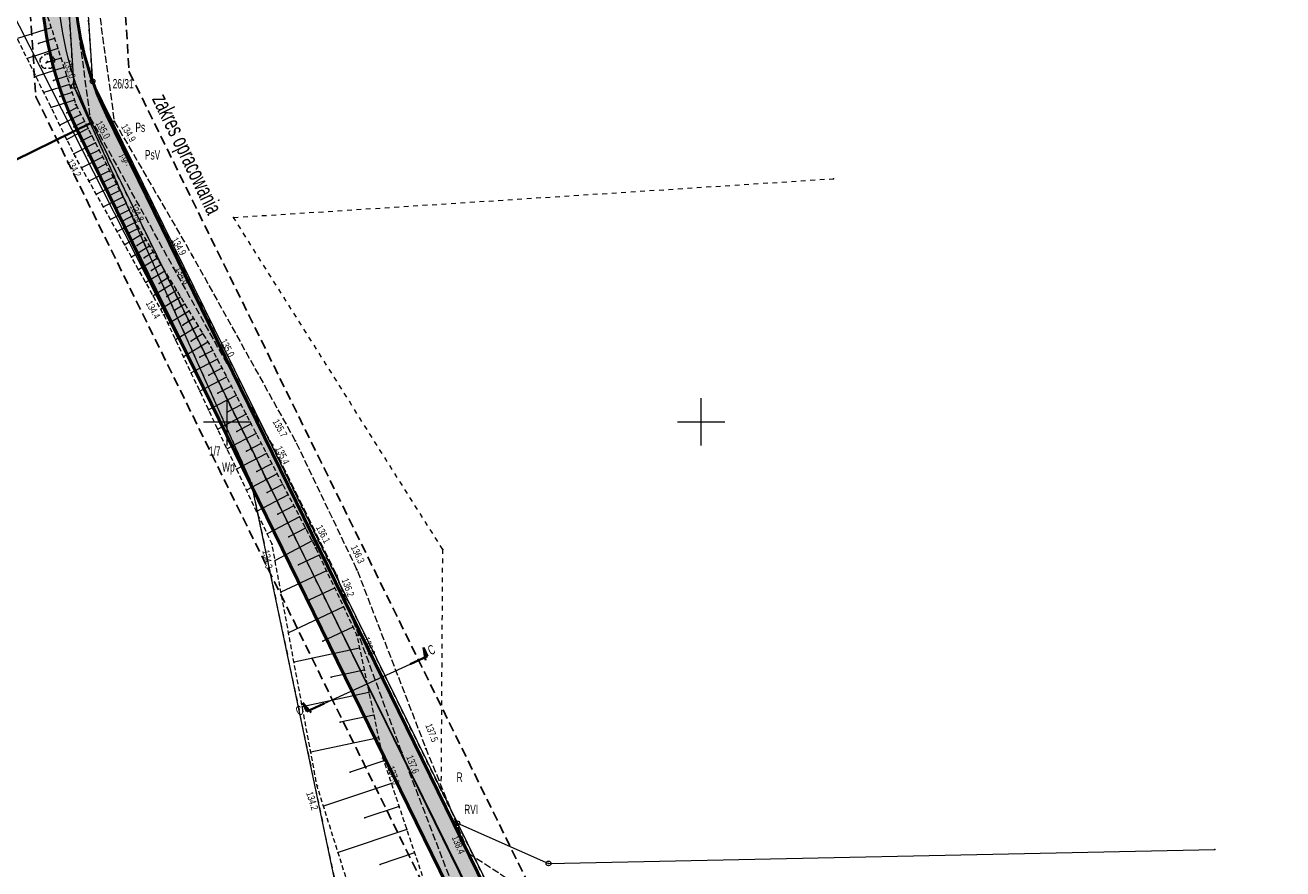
# Model space of a CAD drawing. Extents: x 6456700 to 6518119, y 5963420 to 5980059.
# Tile 219 of 256: x 6512397 to 6512530, y 5966652 to 5966741. Entities that reach past the tile are written whole.
import ezdxf
from ezdxf.enums import TextEntityAlignment as Align

# ---------------------------------------------------------------- set-up
doc = ezdxf.new("R2010")
doc.units = 0
doc.header["$MEASUREMENT"] = 0
doc.set_wipeout_variables(frame=1)
for name, pattern in [('L_0_03', [1, 0.5, -0.5]), ('L_0_04', [1.5, 1, -0.5]), ('L_0_52', [1, 0.75, -0.25]), ('L_0_5A', [0.75, 0.5, -0.25])]:
    doc.linetypes.add(name, pattern=pattern)
doc.layers.get('0').update_dxf_attribs({"color": 2, "linetype": 'CONTINUOUS', "lineweight": 5})
for name, color, linetype, lineweight in [('000_Inne__niezydentyfikowane_', 7, 'CONTINUOUS', 18), ('18mm Kreska ciągła', 7, 'CONTINUOUS', 18), ('202_punkt_graniczny', 7, 'CONTINUOUS', 18), ('203_punkt_graniczny', 7, 'CONTINUOUS', 18), ('209_oznaczenie_konturu_klasyfikacyjnego', 96, 'CONTINUOUS', 18), ('210_oznaczenie_konturu_uzytku_gruntowego', 96, 'CONTINUOUS', 18), ('211_numer_dzialki_ewidencyjnej', 7, 'CONTINUOUS', 18), ('218_kontur_uzytku_gruntowego', 96, 'L_0_03', 18), ('219_dzialka_ewidencyjna', 7, 'CONTINUOUS', 18), ('35mm Ciągła', 7, 'CONTINUOUS', 35), ('50mm Kreska ciągła', 7, 'CONTINUOUS', 50), ('9mm Kreska ciągła', 252, 'CONTINUOUS', 9), ('drzewo_lisciaste', 7, 'CONTINUOUS', 18), ('jezdnia', 7, 'CONTINUOUS', 18), ('jezdnia_Atr17', 7, 'CONTINUOUS', 18), ('pikieta_naturalna', 7, 'CONTINUOUS', 18), ('pikieta_naturalna_Atr2', 7, 'CONTINUOUS', 18), ('siatka_krzyrzy', 7, 'CONTINUOUS', 18), ('skarpa_nieumocniona', 7, 'CONTINUOUS', 18), ('Zakres', 7, 'CONTINUOUS', 18)]:
    doc.layers.add(name, color=color, linetype=linetype, lineweight=lineweight)
doc.styles.get("Standard").update_dxf_attribs({"font": 'txt', "width": 0.75})
doc.styles.add('Znaczniki', font='GOTHIC.TTF', dxfattribs={"width": 0.7})

# ---------------------------------------------------------------- blocks, each defined once
blk = doc.blocks.new('EGPG_N')
at = {"color": 0, "linetype": 'Continuous', "lineweight": 13}
blk.add_wipeout([(0, -0.5), (0.25, -0.43), (0.43, -0.25), (0.5, 0), (0.43, 0.25), (0.25, 0.43), (0, 0.5), (-0.25, 0.43), (-0.43, 0.25), (-0.5, 0), (-0.43, -0.25), (-0.25, -0.43)], dxfattribs=at)
at = {"linetype": 'Continuous', "lineweight": 13}
blk.add_hatch(color=0, dxfattribs=at).paths.add_polyline_path([(0, -0.1, 1), (0, 0.1, 1)])
at = {"color": 0, "linetype": 'Continuous', "lineweight": 13}
blk.add_circle((0, 0), 0.1, dxfattribs=at)
blk = doc.blocks.new('mdcp_nowa')
at = {"layer": '203_punkt_graniczny', "linetype": 'Continuous', "lineweight": 18}
blk.add_hatch(color=18, dxfattribs=at).paths.add_polyline_path([(6495153.98, 5983144.16, 1), (6495153.98, 5983144.25, 1)])
at = {"layer": 'drzewo_lisciaste', "linetype": 'Continuous', "lineweight": 18}
blk.add_hatch(color=94, dxfattribs=at).paths.add_polyline_path([(6495131.01, 5983188, 1), (6495131.01, 5983188.1, 1)])
at = {"layer": 'pikieta_naturalna', "linetype": 'Continuous', "lineweight": 18}
for points in [[(6495134.02, 5983183.46, 1), (6495134.02, 5983183.54, 1)], [(6495135.54, 5983182.08, 1), (6495135.54, 5983182.17, 1)], [(6495138.07, 5983181.69, 1), (6495138.07, 5983181.78, 1)], [(6495133.93, 5983178, 1), (6495133.93, 5983178.09, 1)], [(6495140.69, 5983170.33, 1), (6495140.69, 5983170.42, 1)], [(6495146.27, 5983167.58, 1), (6495146.27, 5983167.67, 1)], [(6495144.33, 5983166.22, 1), (6495144.33, 5983166.31, 1)], [(6495143.3, 5983161.26, 1), (6495143.3, 5983161.36, 1)], [(6495148.28, 5983157.84, 1), (6495148.28, 5983157.93, 1)], [(6495154.76, 5983147.54, 1), (6495154.76, 5983147.62, 1)], [(6495157.18, 5983147.95, 1), (6495157.18, 5983148.04, 1)], [(6495154.72, 5983137.04, 1), (6495154.72, 5983137.13, 1)], [(6495159.34, 5983136.66, 1), (6495159.34, 5983136.75, 1)], [(6495161.55, 5983133.79, 1), (6495161.55, 5983133.88, 1)], [(6495163.68, 5983134.34, 1), (6495163.68, 5983134.43, 1)], [(6495163.67, 5983127.44, 1), (6495163.67, 5983127.53, 1)], [(6495170.96, 5983115.46, 1), (6495170.96, 5983115.55, 1)], [(6495166.42, 5983114.46, 1), (6495166.42, 5983114.54, 1)], [(6495168.43, 5983115.04, 1), (6495168.43, 5983115.13, 1)], [(6495159.47, 5983111.54, 1), (6495159.47, 5983111.62, 1)], [(6495175.46, 5983104.44, 1), (6495175.46, 5983104.53, 1)]]:
    blk.add_hatch(color=18, dxfattribs=at).paths.add_polyline_path(points)
for p in [(6495213.97, 5983175.67), (6495254.21, 5983104.87)]:
    blk.add_point(p)
at = {"layer": '000_Inne__niezydentyfikowane_', "linetype": 'Continuous', "lineweight": 18, "flags": 128}
for points in [[(6495131.41, 5983191.61), (6495127.85, 5983190.46)], [(6495131.77, 5983190.49), (6495130.07, 5983189.94)], [(6495132.12, 5983189.42), (6495128.87, 5983188.38)], [(6495132.44, 5983188.4), (6495130.89, 5983187.91)], [(6495132.76, 5983187.43), (6495129.8, 5983186.48)], [(6495133.34, 5983185.62), (6495130.64, 5983184.76)], [(6495133.05, 5983186.51), (6495131.64, 5983186.05)], [(6495133.61, 5983184.78), (6495132.32, 5983184.36)], [(6495133.87, 5983183.97), (6495131.42, 5983183.18)], [(6495134.17, 5983183.2), (6495133.07, 5983182.63)], [(6495134.55, 5983182.45), (6495132.33, 5983181.32)], [(6495134.93, 5983181.71), (6495133.81, 5983181.14)], [(6495135.31, 5983180.96), (6495133.07, 5983179.81)], [(6495135.7, 5983180.2), (6495134.57, 5983179.63)], [(6495136.08, 5983179.45), (6495133.81, 5983178.3)], [(6495136.83, 5983177.96), (6495134.61, 5983176.83)], [(6495136.46, 5983178.7), (6495135.33, 5983178.13)], [(6495137.57, 5983176.52), (6495135.4, 5983175.42)], [(6495137.2, 5983177.24), (6495136.11, 5983176.68)], [(6495138.29, 5983175.11), (6495136.18, 5983174.04)], [(6495137.93, 5983175.81), (6495136.86, 5983175.26)], [(6495138.98, 5983173.73), (6495136.93, 5983172.69)], [(6495138.64, 5983174.42), (6495137.6, 5983173.89)], [(6495139.66, 5983172.4), (6495137.66, 5983171.38)], [(6495139.33, 5983173.06), (6495138.31, 5983172.55)], [(6495140.33, 5983171.09), (6495138.38, 5983170.1)], [(6495140, 5983171.74), (6495139.01, 5983171.24)], [(6495141.03, 5983169.83), (6495139.17, 5983168.69)], [(6495140.65, 5983170.45), (6495139.69, 5983169.96)], [(6495141.8, 5983168.56), (6495139.89, 5983167.4)], [(6495141.41, 5983169.19), (6495140.47, 5983168.62)], [(6495142.59, 5983167.26), (6495140.63, 5983166.07)], [(6495142.19, 5983167.91), (6495141.23, 5983167.33)], [(6495143.4, 5983165.93), (6495141.4, 5983164.71)], [(6495142.99, 5983166.6), (6495142, 5983166)], [(6495144.22, 5983164.56), (6495142.18, 5983163.32)], [(6495143.81, 5983165.25), (6495142.8, 5983164.63)], [(6495145.07, 5983163.16), (6495142.98, 5983161.89)], [(6495144.65, 5983163.87), (6495143.61, 5983163.24)], [(6495145.97, 5983161.7), (6495143.75, 5983160.35)], [(6495145.51, 5983162.44), (6495144.45, 5983161.79)], [(6495146.44, 5983160.92), (6495145.29, 5983160.22)], [(6495146.93, 5983160.12), (6495144.54, 5983158.67)], [(6495147.43, 5983159.29), (6495146.2, 5983158.53)], [(6495147.95, 5983158.43), (6495145.39, 5983156.87)], [(6495148.95, 5983156.61), (6495146.19, 5983155.18)], [(6495148.46, 5983157.54), (6495147.11, 5983156.83)], [(6495149.43, 5983155.68), (6495148.04, 5983154.95)], [(6495149.93, 5983154.73), (6495147.1, 5983153.25)], [(6495150.43, 5983153.77), (6495149, 5983153.02)], [(6495150.94, 5983152.8), (6495148.03, 5983151.28)], [(6495151.45, 5983151.81), (6495149.98, 5983151.04)], [(6495151.98, 5983150.81), (6495148.99, 5983149.25)], [(6495152.51, 5983149.79), (6495150.99, 5983149)], [(6495153.04, 5983148.77), (6495149.97, 5983147.16)], [(6495153.59, 5983147.72), (6495152.03, 5983146.91)], [(6495154.14, 5983146.67), (6495150.98, 5983145.02)], [(6495155.27, 5983144.51), (6495152.02, 5983142.81)], [(6495154.7, 5983145.59), (6495153.1, 5983144.76)], [(6495155.84, 5983143.41), (6495154.2, 5983142.55)], [(6495156.42, 5983142.29), (6495153.09, 5983140.55)], [(6495157.02, 5983141.15), (6495155.33, 5983140.27)], [(6495157.62, 5983139.99), (6495154.19, 5983138.2)], [(6495158.26, 5983138.78), (6495156.5, 5983137.86)], [(6495158.96, 5983137.43), (6495155.04, 5983135.38)], [(6495159.7, 5983135.93), (6495157.51, 5983134.91)], [(6495160.48, 5983134.28), (6495155.66, 5983132.02)], [(6495161.33, 5983132.46), (6495158.69, 5983131.22)], [(6495162.26, 5983130.48), (6495156.46, 5983127.75)], [(6495163.26, 5983128.35), (6495160.08, 5983126.86)], [(6495163.96, 5983126.11), (6495157.04, 5983124.64)], [(6495164.45, 5983123.78), (6495160.96, 5983123.04)], [(6495164.95, 5983121.42), (6495157.91, 5983119.93)], [(6495165.46, 5983119.05), (6495161.91, 5983118.3)], [(6495165.97, 5983116.65), (6495158.81, 5983115.13)], [(6495166.52, 5983114.21), (6495162.97, 5983113.02)], [(6495167.32, 5983111.82), (6495160.15, 5983109.42)], [(6495168.13, 5983109.41), (6495164.52, 5983108.2)], [(6495168.94, 5983106.97), (6495161.69, 5983104.55)], [(6495169.77, 5983104.5), (6495166.12, 5983103.28)]]:
    blk.add_lwpolyline(points, dxfattribs=at)
at = {"layer": '000_Inne__niezydentyfikowane_'}
for p in [(6495131.41, 5983191.61), (6495130.07, 5983189.94), (6495131.77, 5983190.49), (6495128.87, 5983188.38), (6495132.12, 5983189.42), (6495132.44, 5983188.4), (6495130.89, 5983187.91), (6495132.76, 5983187.43), (6495129.8, 5983186.48), (6495131.64, 5983186.05), (6495133.05, 5983186.51), (6495133.34, 5983185.62), (6495130.64, 5983184.76), (6495132.32, 5983184.36), (6495133.61, 5983184.78), (6495131.42, 5983183.18), (6495133.87, 5983183.97), (6495134.17, 5983183.2), (6495133.07, 5983182.63), (6495134.55, 5983182.45), (6495134.93, 5983181.71), (6495132.33, 5983181.32), (6495133.81, 5983181.14), (6495135.31, 5983180.96), (6495135.7, 5983180.2), (6495133.07, 5983179.81), (6495134.57, 5983179.63), (6495136.08, 5983179.45), (6495133.81, 5983178.3), (6495135.33, 5983178.13), (6495136.46, 5983178.7), (6495136.83, 5983177.96), (6495134.61, 5983176.83), (6495136.11, 5983176.68), (6495137.2, 5983177.24), (6495137.57, 5983176.52), (6495135.4, 5983175.42), (6495136.86, 5983175.26), (6495137.93, 5983175.81), (6495138.29, 5983175.11), (6495136.18, 5983174.04), (6495137.6, 5983173.89), (6495138.64, 5983174.42), (6495138.98, 5983173.73), (6495136.93, 5983172.69), (6495138.31, 5983172.55), (6495139.33, 5983173.06), (6495139.66, 5983172.4), (6495137.66, 5983171.38), (6495139.01, 5983171.24), (6495140, 5983171.74), (6495140.33, 5983171.09), (6495138.38, 5983170.1), (6495139.69, 5983169.96), (6495140.65, 5983170.45), (6495141.03, 5983169.83), (6495139.17, 5983168.69), (6495140.47, 5983168.62), (6495141.41, 5983169.19), (6495141.8, 5983168.56), (6495139.89, 5983167.4), (6495141.23, 5983167.33), (6495142.19, 5983167.91), (6495142.59, 5983167.26), (6495140.63, 5983166.07), (6495142, 5983166), (6495142.99, 5983166.6), (6495143.4, 5983165.93), (6495141.4, 5983164.71), (6495142.8, 5983164.63), (6495143.81, 5983165.25), (6495144.22, 5983164.56), (6495142.18, 5983163.32), (6495143.61, 5983163.24), (6495144.65, 5983163.87), (6495145.07, 5983163.16), (6495142.98, 5983161.89), (6495144.45, 5983161.79), (6495145.51, 5983162.44), (6495145.97, 5983161.7), (6495143.75, 5983160.35), (6495146.44, 5983160.92), (6495145.29, 5983160.22), (6495146.93, 5983160.12), (6495147.43, 5983159.29), (6495144.54, 5983158.67), (6495146.2, 5983158.53), (6495147.95, 5983158.43), (6495145.39, 5983156.87), (6495147.11, 5983156.83), (6495148.46, 5983157.54), (6495148.95, 5983156.61), (6495146.19, 5983155.18), (6495149.43, 5983155.68), (6495148.04, 5983154.95), (6495149.93, 5983154.73), (6495150.43, 5983153.77), (6495147.1, 5983153.25), (6495149, 5983153.02), (6495150.94, 5983152.8), (6495148.03, 5983151.28), (6495149.98, 5983151.04), (6495151.45, 5983151.81), (6495151.98, 5983150.81), (6495152.51, 5983149.79), (6495148.99, 5983149.25), (6495150.99, 5983149), (6495153.04, 5983148.77), (6495149.97, 5983147.16), (6495153.59, 5983147.72), (6495152.03, 5983146.91), (6495154.14, 5983146.67), (6495150.98, 5983145.02), (6495153.1, 5983144.76), (6495154.7, 5983145.59), (6495155.27, 5983144.51), (6495155.84, 5983143.41), (6495152.02, 5983142.81), (6495154.2, 5983142.55), (6495156.42, 5983142.29), (6495153.09, 5983140.55), (6495157.02, 5983141.15), (6495155.33, 5983140.27), (6495157.62, 5983139.99), (6495154.19, 5983138.2), (6495156.5, 5983137.86), (6495158.26, 5983138.78), (6495158.96, 5983137.43), (6495155.04, 5983135.38), (6495159.7, 5983135.93), (6495157.51, 5983134.91), (6495160.48, 5983134.28), (6495161.33, 5983132.46), (6495155.66, 5983132.02), (6495158.69, 5983131.22), (6495162.26, 5983130.48), (6495156.46, 5983127.75), (6495163.26, 5983128.35), (6495160.08, 5983126.86), (6495163.96, 5983126.11), (6495157.04, 5983124.64), (6495164.45, 5983123.78), (6495160.96, 5983123.04), (6495164.95, 5983121.42), (6495157.91, 5983119.93), (6495161.91, 5983118.3), (6495165.46, 5983119.05), (6495165.97, 5983116.65), (6495158.81, 5983115.13), (6495166.52, 5983114.21), (6495162.97, 5983113.02), (6495167.32, 5983111.82), (6495160.15, 5983109.42), (6495168.13, 5983109.41), (6495164.52, 5983108.2), (6495168.94, 5983106.97), (6495161.69, 5983104.55), (6495166.12, 5983103.28), (6495169.77, 5983104.5)]:
    blk.add_point(p, dxfattribs=at)
at = {"layer": '202_punkt_graniczny', "color": 7, "linetype": 'Continuous', "lineweight": 18}
for centre in [(6495133.8, 5983185.45), (6495135.78, 5983185.97), (6495174.28, 5983107.63), (6495183.9, 5983103.39)]:
    blk.add_circle(centre, 0.25, dxfattribs=at)
at = {"layer": '202_punkt_graniczny'}
for p in [(6495135.78, 5983185.97), (6495133.8, 5983185.45), (6495152.54, 5983143.54), (6495174.28, 5983107.63), (6495183.9, 5983103.39)]:
    blk.add_point(p, dxfattribs=at)
at = {"layer": '203_punkt_graniczny', "color": 7, "linetype": 'Continuous', "lineweight": 18}
blk.add_circle((6495153.98, 5983144.2), 0.045, dxfattribs=at)
at = {"layer": '203_punkt_graniczny'}
blk.add_point((6495153.98, 5983144.2), dxfattribs=at)
at = {"layer": '218_kontur_uzytku_gruntowego', "lineweight": 18, "flags": 128}
for points in [[(6495133.8, 5983185.45), (6495128.68, 5983264.25)], [(6495135.78, 5983185.97), (6495130.6, 5983264.36)], [(6495172.58, 5983111.09), (6495135.78, 5983185.97)], [(6495133.8, 5983185.45), (6495152.54, 5983143.54)], [(6495153.98, 5983144.2), (6495133.8, 5983185.45)], [(6495150.66, 5983171.58), (6495213.97, 5983175.67)], [(6495172.74, 5983136.52), (6495150.66, 5983171.58)], [(6495152.54, 5983143.54), (6495178.61, 5983019.23)], [(6495187.44, 5983076.36), (6495153.98, 5983144.2)], [(6495172.58, 5983111.09), (6495172.74, 5983136.52)], [(6495174.28, 5983107.63), (6495172.58, 5983111.09)], [(6495180.26, 5983095.45), (6495174.28, 5983107.63)]]:
    blk.add_lwpolyline(points, dxfattribs=at)
at = {"layer": '218_kontur_uzytku_gruntowego'}
for p in [(6495135.78, 5983185.97), (6495135.78, 5983185.97), (6495135.78, 5983185.97), (6495135.78, 5983185.97), (6495133.8, 5983185.45), (6495133.8, 5983185.45), (6495133.8, 5983185.45), (6495133.8, 5983185.45), (6495133.8, 5983185.45), (6495133.8, 5983185.45), (6495133.8, 5983185.45), (6495133.8, 5983185.45), (6495150.66, 5983171.58), (6495150.66, 5983171.58), (6495150.66, 5983171.58), (6495150.66, 5983171.58), (6495153.98, 5983144.2), (6495153.98, 5983144.2), (6495153.98, 5983144.2), (6495153.98, 5983144.2), (6495172.74, 5983136.52), (6495172.74, 5983136.52), (6495172.74, 5983136.52), (6495172.74, 5983136.52), (6495172.58, 5983111.09), (6495172.58, 5983111.09), (6495172.58, 5983111.09), (6495172.58, 5983111.09), (6495172.58, 5983111.09), (6495172.58, 5983111.09), (6495174.28, 5983107.63), (6495174.28, 5983107.63), (6495174.28, 5983107.63), (6495174.28, 5983107.63)]:
    blk.add_point(p, dxfattribs=at)
at = {"layer": '219_dzialka_ewidencyjna', "color": 3, "linetype": 'Continuous', "lineweight": 18, "flags": 128}
for points in [[(6495128.68, 5983264.25), (6495133.8, 5983185.45)], [(6495130.6, 5983264.36), (6495135.78, 5983185.97)], [(6495113.51, 5983220.39), (6495152.54, 5983143.54)], [(6495135.78, 5983185.97), (6495174.28, 5983107.63)], [(6495133.8, 5983185.45), (6495153.98, 5983144.2)], [(6495152.54, 5983143.54), (6495133.8, 5983185.45)], [(6495178.61, 5983019.23), (6495152.54, 5983143.54)], [(6495187.44, 5983076.36), (6495153.98, 5983144.2)], [(6495174.28, 5983107.63), (6495183.9, 5983103.39)], [(6495174.28, 5983107.63), (6495181.35, 5983093.24)], [(6495183.9, 5983103.39), (6495254.21, 5983104.87)]]:
    blk.add_lwpolyline(points, dxfattribs=at)
at = {"layer": '219_dzialka_ewidencyjna', "color": 3}
for p in [(6495135.78, 5983185.97), (6495135.78, 5983185.97), (6495133.8, 5983185.45), (6495133.8, 5983185.45), (6495133.8, 5983185.45), (6495133.8, 5983185.45), (6495153.98, 5983144.2), (6495153.98, 5983144.2), (6495174.28, 5983107.63), (6495174.28, 5983107.63), (6495174.28, 5983107.63), (6495183.9, 5983103.39), (6495183.9, 5983103.39)]:
    blk.add_point(p, dxfattribs=at)
at = {"layer": 'drzewo_lisciaste', "color": 94, "linetype": 'Continuous', "lineweight": 18}
blk.add_circle((6495131.01, 5983188.05), 0.05, dxfattribs=at)
at = {"layer": 'drzewo_lisciaste', "color": 94, "linetype": 'Continuous', "lineweight": 13}
for centre, start, end in [((6495130.63, 5983188.17), 121.308, 202.548), ((6495131.01, 5983188.45), 49.272, 130.728), ((6495131.39, 5983188.17), 337.452, 58.692), ((6495130.77, 5983187.73), 193.221, 274.871), ((6495131.25, 5983187.73), 265.129, 346.779)]:
    blk.add_arc(centre, 0.4, start, end, dxfattribs=at)
at = {"layer": 'drzewo_lisciaste'}
for p in [(6495130.25, 5983188.3), (6495130.42, 5983188.52), (6495130.75, 5983188.75), (6495131.01, 5983188.85), (6495131.27, 5983188.75), (6495131.6, 5983188.52), (6495131.77, 5983188.3), (6495130.26, 5983188.02), (6495130.39, 5983187.63), (6495130.54, 5983187.4), (6495130.81, 5983187.33), (6495131.01, 5983188.05), (6495131.21, 5983187.33), (6495131.48, 5983187.4), (6495131.63, 5983187.63), (6495131.76, 5983188.02)]:
    blk.add_point(p, dxfattribs=at)
at = {"layer": 'jezdnia', "color": 7, "linetype": 'L_0_52', "lineweight": 18, "flags": 128}
blk.add_lwpolyline([(6495195.83, 5982978.97), (6495200.77, 5982990.52), (6495203.76, 5983005.28), (6495200.35, 5983025.82), (6495193.24, 5983036.29), (6495189.14, 5983049.6), (6495185.12, 5983067.8), (6495183.17, 5983077.08), (6495178.19, 5983089.73), (6495174.64, 5983098.86), (6495168.43, 5983115.09), (6495161.55, 5983133.83), (6495154.76, 5983147.58), (6495144.33, 5983166.27), (6495135.54, 5983182.13), (6495131.43, 5983212.99), (6495131.68, 5983233.26), (6495131.46, 5983243.99), (6495128.32, 5983280.81), (6495127.29, 5983298.52), (6495124.19, 5983336.19), (6495123.5, 5983344), (6495121.28, 5983367.92), (6495119.64, 5983396.13), (6495116.73, 5983412.76), (6495117.19, 5983441.35), (6495116.43, 5983457.42), (6495115.48, 5983476.53), (6495115.11, 5983482.62), (6495112.3, 5983484.4), (6495091.45, 5983481.81), (6495091.37, 5983484.19), (6495109.96, 5983486.92), (6495113.25, 5983490.41), (6495113.24, 5983503.43), (6495112.69, 5983521.82), (6495113.13, 5983545.8), (6495113.51, 5983566.95), (6495116.02, 5983585), (6495118.4, 5983609.28), (6495123.42, 5983650.06), (6495131.2, 5983686.54), (6495140.07, 5983719.72), (6495146.41, 5983753.33), (6495149.05, 5983763.24), (6495154.18, 5983776.85), (6495160.67, 5983784.68), (6495175.29, 5983798.4), (6495197.26, 5983816.17), (6495217.4, 5983831.86), (6495238.65, 5983846.53), (6495263.72, 5983869.02), (6495276.39, 5983884.8), (6495285.32, 5983901), (6495289.2, 5983910.41), (6495292.89, 5983924.2), (6495294.78, 5983930.12), (6495299.2, 5983944.93), (6495304.61, 5983964.52), (6495307.5, 5983979.46), (6495307.59, 5983992.22), (6495306.46, 5984009.09), (6495305.69, 5984028.3), (6495305.67, 5984038.17), (6495300.99, 5984057.07), (6495297.28, 5984082.3), (6495291.79, 5984107.54), (6495288.36, 5984130.45), (6495280.64, 5984151.56), (6495274.64, 5984171.22), (6495270.98, 5984181.26), (6495273.99, 5984181.03), (6495276.87, 5984171.8), (6495283.5, 5984152.14), (6495291.35, 5984131.82), (6495294.78, 5984110.77), (6495299.68, 5984081.31), (6495303.27, 5984060.79), (6495332.62, 5984062.58), (6495350.78, 5984065.69), (6495352.73, 5984070.57), (6495357.63, 5984062.1), (6495352.37, 5984062.87), (6495334.16, 5984059.86), (6495303.89, 5984056.79), (6495307.64, 5984045.46), (6495309.06, 5984037.47), (6495310.62, 5984029.01), (6495312.95, 5983997.49), (6495310.44, 5983991.82), (6495310.09, 5983979.31), (6495307.08, 5983963.82), (6495301.68, 5983944.67), (6495295.97, 5983923.79), (6495292.77, 5983913.71), (6495290.13, 5983906.38), (6495284.32, 5983893.37), (6495278.05, 5983883.04), (6495264.46, 5983865.44), (6495239.09, 5983842.69), (6495219.23, 5983829.73), (6495216.93, 5983819.97), (6495223.58, 5983813.84), (6495228.16, 5983809.41), (6495224.21, 5983807.55), (6495214.94, 5983813.05), (6495207.87, 5983817.5), (6495201.24, 5983815.27), (6495178.34, 5983796.41), (6495165.6, 5983786.15), (6495159.73, 5983777.73), (6495154.77, 5983771.17), (6495151.16, 5983759.97), (6495150.26, 5983749.93), (6495142.6, 5983719.51), (6495134.42, 5983684.95), (6495127.4, 5983650.76), (6495120.08, 5983602.2), (6495117.42, 5983578.29), (6495115.94, 5983567.9), (6495115.38, 5983544.13), (6495115.07, 5983520.98), (6495115.65, 5983504.52), (6495116.24, 5983490.91), (6495120.25, 5983487.29), (6495126.33, 5983487.84), (6495143.65, 5983489.58), (6495144.46, 5983486.94), (6495127.88, 5983485.15), (6495121.64, 5983482.36), (6495118.37, 5983476.22), (6495119.55, 5983458.22), (6495119.45, 5983441.1), (6495120.18, 5983413.18), (6495121.99, 5983405.13), (6495126.07, 5983403.29), (6495130.48, 5983403.23), (6495129.73, 5983399.77), (6495124.35, 5983396.96), (6495123.73, 5983368.04), (6495126.63, 5983336.2), (6495129.59, 5983298.85), (6495131.1, 5983280.79), (6495133, 5983262.8), (6495134.25, 5983243.51), (6495134.8, 5983233.03), (6495133.67, 5983213.6), (6495138.07, 5983181.73), (6495146.27, 5983167.62), (6495157.18, 5983147.99), (6495163.68, 5983134.39), (6495170.96, 5983115.51), (6495175.46, 5983104.48), (6495181.17, 5983100.74), (6495199.93, 5983101.55), (6495199.17, 5983099.07), (6495182.34, 5983097.53), (6495180.35, 5983094.32), (6495185.39, 5983081.2), (6495192.07, 5983052.44), (6495195.58, 5983038.04), (6495198.53, 5983033.23), (6495203.76, 5983025.83), (6495206.13, 5983003.89), (6495202.54, 5982989.27), (6495201.18, 5982984.38), (6495199.22, 5982977.33), (6495199.31, 5982965.37), (6495200.17, 5982948.62), (6495203.01, 5982926.24), (6495205.43, 5982907.13), (6495210.02, 5982873.53), (6495214.31, 5982847.66), (6495217.75, 5982836.69), (6495222.16, 5982822), (6495228.36, 5982806.97), (6495230.37, 5982804.25), (6495235.28, 5982800.03), (6495240.12, 5982797.03), (6495226.36, 5982801.25), (6495225.42, 5982799.59), (6495224.16, 5982791.52), (6495222.71, 5982778.54), (6495222.21, 5982760.62), (6495221.26, 5982748.78), (6495217.72, 5982722.5), (6495220.89, 5982699.43), (6495222.63, 5982688.01), (6495226.82, 5982681.43), (6495232.44, 5982678.09), (6495238.57, 5982677.74), (6495238.58, 5982674.2), (6495234.94, 5982674.18), (6495222.7, 5982675.95), (6495211.13, 5982675.67), (6495203.44, 5982672.24), (6495190.56, 5982660.85), (6495183.64, 5982651.87), (6495180.18, 5982645.51), (6495176.56, 5982638.14), (6495173.06, 5982629.9), (6495169.79, 5982622.28), (6495168.95, 5982621.1), (6495167.1, 5982622.09), (6495169.54, 5982629.99), (6495175.88, 5982643.52), (6495181.21, 5982652.88), (6495188.25, 5982661.9), (6495200.25, 5982673.34), (6495211.64, 5982680.53), (6495218.14, 5982692.06), (6495218.39, 5982699.72), (6495215.1, 5982723.62), (6495216.08, 5982729.8), (6495218.41, 5982743.49), (6495220.09, 5982761.04), (6495220.41, 5982779.3), (6495221.74, 5982791.03), (6495222.5, 5982799.07), (6495220.92, 5982803.86), (6495210.51, 5982812.59), (6495206.38, 5982817.94), (6495202.5, 5982823.86), (6495197.41, 5982834.99), (6495191.07, 5982840.79), (6495178.96, 5982851.25), (6495180.72, 5982852.83), (6495192.33, 5982842.82), (6495193.9, 5982841.49), (6495196.29, 5982839.47), (6495200.7, 5982838.43), (6495206.86, 5982825.62), (6495210.11, 5982820.87), (6495214.26, 5982814.71), (6495221.36, 5982809.09), (6495224.36, 5982806.84), (6495223.38, 5982810.9), (6495218.5, 5982823.84), (6495214.57, 5982836.22), (6495211.53, 5982847.15), (6495206.8, 5982872.08), (6495202.64, 5982906.51), (6495199.04, 5982926.21), (6495196.67, 5982948.55), (6495195.68, 5982964.58)], close=True, dxfattribs=at)
at = {"layer": 'jezdnia'}
for p in [(6495135.54, 5983182.13), (6495138.07, 5983181.73), (6495146.27, 5983167.62), (6495144.33, 5983166.27), (6495154.76, 5983147.58), (6495157.18, 5983147.99), (6495161.55, 5983133.83), (6495163.68, 5983134.39), (6495170.96, 5983115.51), (6495168.43, 5983115.09), (6495175.46, 5983104.48)]:
    blk.add_point(p, dxfattribs=at)
at = {"layer": 'pikieta_naturalna', "color": 7, "linetype": 'Continuous', "lineweight": 18}
for centre in [(6495134.02, 5983183.5), (6495135.54, 5983182.13), (6495138.07, 5983181.73), (6495133.93, 5983178.05), (6495140.69, 5983170.38), (6495146.27, 5983167.62), (6495144.33, 5983166.27), (6495143.3, 5983161.31), (6495148.28, 5983157.89), (6495154.76, 5983147.58), (6495157.18, 5983147.99), (6495154.72, 5983137.09), (6495159.34, 5983136.7), (6495161.55, 5983133.83), (6495163.68, 5983134.39), (6495163.67, 5983127.48), (6495170.96, 5983115.51), (6495166.42, 5983114.5), (6495168.43, 5983115.09), (6495159.47, 5983111.58), (6495175.46, 5983104.48)]:
    blk.add_circle(centre, 0.045, dxfattribs=at)
at = {"layer": 'pikieta_naturalna'}
for p in [(6495134.02, 5983183.5), (6495135.54, 5983182.13), (6495138.07, 5983181.73), (6495133.93, 5983178.05), (6495140.69, 5983170.38), (6495146.27, 5983167.62), (6495144.33, 5983166.27), (6495143.3, 5983161.31), (6495148.28, 5983157.89), (6495154.76, 5983147.58), (6495157.18, 5983147.99), (6495154.72, 5983137.09), (6495159.34, 5983136.7), (6495161.55, 5983133.83), (6495163.68, 5983134.39), (6495163.67, 5983127.48), (6495170.96, 5983115.51), (6495166.42, 5983114.5), (6495168.43, 5983115.09), (6495159.47, 5983111.58), (6495175.46, 5983104.48)]:
    blk.add_point(p, dxfattribs=at)
at = {"layer": 'siatka_krzyrzy', "linetype": 'Continuous', "lineweight": 18, "flags": 128}
for points in [[(6495150, 5983147.5), (6495150, 5983152.5)], [(6495200, 5983147.5), (6495200, 5983152.5)], [(6495147.5, 5983150), (6495152.5, 5983150)], [(6495197.5, 5983150), (6495202.5, 5983150)]]:
    blk.add_lwpolyline(points, dxfattribs=at)
at = {"layer": 'skarpa_nieumocniona', "color": 7, "linetype": 'L_0_5A', "lineweight": 18, "flags": 128}
blk.add_lwpolyline([(6495217.65, 5982814.39), (6495212.8, 5982822.34), (6495206.86, 5982825.62), (6495200.7, 5982838.43), (6495195.46, 5982859.44), (6495192.63, 5982871.32), (6495188.85, 5982881.97), (6495183.52, 5982886.94), (6495176.14, 5982900.76), (6495180, 5982904.6), (6495179.15, 5982911.71), (6495175.72, 5982920.63), (6495175.98, 5982930.29), (6495180.63, 5982930.17), (6495180.83, 5982936.86), (6495177.45, 5982936.98), (6495177.48, 5982938.07), (6495176.61, 5982948.59), (6495174.13, 5982984.91), (6495177.26, 5983009.97), (6495168.41, 5983061.47), (6495162.99, 5983082.43), (6495163.97, 5983097.34), (6495159.47, 5983111.58), (6495154.72, 5983137.09), (6495143.3, 5983161.31), (6495133.93, 5983178.05), (6495127.78, 5983190.6), (6495121.74, 5983201), (6495109.97, 5983223.74), (6495115.06, 5983236.61), (6495123.33, 5983219.43), (6495128.48, 5983200.73), (6495134.02, 5983183.5), (6495140.69, 5983170.38), (6495148.28, 5983157.89), (6495159.34, 5983136.7), (6495163.67, 5983127.48), (6495166.42, 5983114.5), (6495172.48, 5983096.4), (6495178.19, 5983089.73), (6495183.17, 5983077.08), (6495185.12, 5983067.8), (6495189.14, 5983049.6), (6495193.24, 5983036.29), (6495194.86, 5983019.23), (6495194.22, 5983005.35), (6495194.46, 5982985.14), (6495193.02, 5982977.78), (6495193.03, 5982974.24), (6495193.09, 5982968.66), (6495193.64, 5982959.29), (6495195.49, 5982946.34), (6495195.53, 5982929.96), (6495198.39, 5982919.26), (6495200.73, 5982901.53), (6495201.7, 5982891.53), (6495206.08, 5982861.3), (6495209.07, 5982851.75), (6495212.1, 5982842.39), (6495218.5, 5982823.84), (6495223.38, 5982810.9), (6495221.36, 5982809.09)], close=True, dxfattribs=at)
at = {"layer": 'skarpa_nieumocniona'}
for p in [(6495134.02, 5983183.5), (6495134.02, 5983183.5), (6495133.93, 5983178.05), (6495133.93, 5983178.05), (6495140.69, 5983170.38), (6495140.69, 5983170.38), (6495143.3, 5983161.31), (6495143.3, 5983161.31), (6495148.28, 5983157.89), (6495148.28, 5983157.89), (6495154.72, 5983137.09), (6495154.72, 5983137.09), (6495159.34, 5983136.7), (6495159.34, 5983136.7), (6495163.67, 5983127.48), (6495163.67, 5983127.48), (6495166.42, 5983114.5), (6495166.42, 5983114.5), (6495159.47, 5983111.58), (6495159.47, 5983111.58)]:
    blk.add_point(p, dxfattribs=at)
at = {"layer": 'Zakres', "linetype": 'L_0_04', "lineweight": 25, "flags": 128}
blk.add_lwpolyline([(6495113.77, 5985050.22), (6495121.12, 5984877.07), (6495125.76, 5984757.87), (6495129.89, 5984649.81), (6495141.08, 5984611.3), (6495145.77, 5984544.53), (6495147.36, 5984487.27), (6495157.22, 5984392.07), (6495162.95, 5984387.45), (6495180.24, 5984384.16), (6495229.5, 5984386.61), (6495251.65, 5984373.41), (6495258.77, 5984357.12), (6495255.44, 5984330.44), (6495250.77, 5984304.39), (6495252.21, 5984282.78), (6495255.46, 5984256.45), (6495254.94, 5984238.25), (6495266.4, 5984211), (6495277.24, 5984182.33), (6495294.2, 5984133.19), (6495300.94, 5984095.37), (6495313.24, 5984037.69), (6495317.44, 5983978.18), (6495300.35, 5983922.18), (6495282.35, 5983883.38), (6495266.21, 5983862.23), (6495242.03, 5983839.67), (6495211.11, 5983816.86), (6495158.26, 5983772.66), (6495130.6, 5983651.16), (6495116.31, 5983543.43), (6495129.51, 5983346.73), (6495134.58, 5983264.71), (6495139.64, 5983186.97), (6495193.25, 5983077.94), (6495199.2, 5983041.97), (6495206.23, 5983026), (6495208.96, 5983004.88), (6495202.27, 5982979.48), (6495202.42, 5982950.13), (6495209.35, 5982897.38), (6495215.97, 5982850.34), (6495228.6, 5982809.97), (6495226.85, 5982778.82), (6495225.04, 5982750.56), (6495220.26, 5982723.37), (6495226.54, 5982679.97), (6495206.06, 5982669.48), (6495192.68, 5982657.71), (6495184.57, 5982648.65), (6495174.78, 5982624.58), (6495164.23, 5982604.61), (6495150.7, 5982588.3), (6495137.69, 5982582.43), (6495118.26, 5982573.75), (6495100.35, 5982558.42), (6495090.36, 5982544.99), (6495075.87, 5982519.06), (6495060.83, 5982499.68), (6495049.41, 5982485.49), (6495035.07, 5982459.7), (6495006.7, 5982406.64), (6494980.89, 5982351.84), (6494944.35, 5982293.29), (6494925.72, 5982250.11), (6494905.2, 5982190.37), (6494898.43, 5982153.5), (6494879.51, 5982063.89), (6494864.14, 5981992.66), (6494816.93, 5981768.61), (6494777.79, 5981577.7), (6494739.84, 5981394.72), (6494718.65, 5981297.89), (6494716.45, 5981237.31), (6494738.62, 5981208.21), (6494776.48, 5981173.06), (6494817.16, 5981137.44), (6494847.63, 5981109.8), (6494877.39, 5981077.08), (6494912.75, 5981030.55), (6494916.06, 5981014.71), (6494903.86, 5980957.01), (6494916.13, 5980953.51), (6494892.32, 5980927.59), (6494850.7, 5980858.8), (6494806.81, 5980779.89), (6494785.1, 5980753.49), (6494715.22, 5980723.29), (6494679.96, 5980686.78), (6494651.35, 5980651.29), (6494549.14, 5980683.24), (6494511.84, 5980659.66), (6494443.61, 5980630.33), (6494428.78, 5980598.6), (6494431.58, 5980579.46), (6494420.56, 5980549.76), (6494416.45, 5980528.2), (6494403.86, 5980507.16), (6494388.89, 5980482.96), (6494365.32, 5980407.99), (6494335.67, 5980315.15), (6494332.29, 5980297.41), (6494335.1, 5980278.18), (6494347.25, 5980254.84), (6494336.79, 5980250.09), (6494300.04, 5980271.34), (6494320.8, 5980301.43), (6494336.81, 5980349.17), (6494344.85, 5980380.92), (6494360.85, 5980437.13), (6494374.18, 5980476.38), (6494386.14, 5980498.84), (6494403.02, 5980528.52), (6494411.33, 5980563.19), (6494420.84, 5980586.25), (6494420.25, 5980601.11), (6494434.95, 5980635.94), (6494446.75, 5980644.99), (6494465.77, 5980647.27), (6494513.02, 5980669.46), (6494507.85, 5980679.68), (6494547.89, 5980705.83), (6494570.06, 5980691.34), (6494636.17, 5980669.05), (6494706.14, 5980756.86), (6494742.78, 5980772.58), (6494798.53, 5980814.27), (6494826.12, 5980867.97), (6494849.57, 5980908.6), (6494845.35, 5980942.01), (6494853.94, 5980970.83), (6494891.08, 5980960.54), (6494890.11, 5980965.73), (6494903.94, 5981025.69), (6494869.98, 5981070.3), (6494770.97, 5981160.58), (6494728.18, 5981200.64), (6494706.13, 5981229.56), (6494707.94, 5981299.75), (6494728.84, 5981398.1), (6494767.06, 5981580.19), (6494806.17, 5981770.55), (6494854.36, 5981994.76), (6494869.73, 5982065.97), (6494888.61, 5982155.44), (6494891.67, 5982173.95), (6494895.82, 5982197.45), (6494916.38, 5982253.72), (6494935.47, 5982297.95), (6494954.97, 5982331.67), (6494972.09, 5982356.64), (6494997.76, 5982411.14), (6495026.29, 5982464.48), (6495041.09, 5982491.09), (6495052.99, 5982505.88), (6495067.51, 5982524.6), (6495081.94, 5982550.43), (6495092.99, 5982565.28), (6495112.86, 5982582.29), (6495133.59, 5982591.55), (6495144.48, 5982596.46), (6495155.87, 5982610.19), (6495165.7, 5982628.8), (6495175.96, 5982654.03), (6495185.62, 5982664.83), (6495200.4, 5982677.82), (6495212.49, 5982688.04), (6495209.64, 5982723.43), (6495215.22, 5982750.57), (6495216.87, 5982779.54), (6495218.31, 5982809.31), (6495206.86, 5982847.92), (6495199.44, 5982894.74), (6495192.11, 5982948.71), (6495190.16, 5982979.24), (6495183.47, 5983075.16), (6495129.79, 5983184.34), (6495124.6, 5983264.07), (6495119.53, 5983346.09), (6495106.27, 5983543.75), (6495120.74, 5983652.9), (6495148.75, 5983779.42), (6495204.15, 5983826.04), (6495273.41, 5983889.36), (6495288.53, 5983927.42), (6495300.83, 5983964.69), (6495303.91, 5983980.14), (6495301.32, 5984039.55), (6495291.1, 5984093.63), (6495284.5, 5984130.67), (6495267.84, 5984178.93), (6495257.12, 5984207.3), (6495244.96, 5984236.19), (6495244.79, 5984255.42), (6495242.25, 5984281.97), (6495240.71, 5984304.95), (6495245.55, 5984331.94), (6495248.51, 5984355.64), (6495243.77, 5984366.47), (6495226.98, 5984376.47), (6495179.54, 5984374.12), (6495158.61, 5984378.09), (6495147.7, 5984386.91), (6495137.38, 5984486.61), (6495135.78, 5984544.04), (6495131.18, 5984609.54), (6495119.95, 5984648.2), (6495115.76, 5984757.49), (6495111.12, 5984876.67), (6495103.73, 5985050.93), (6495109.36, 5985081.73), (6495120.41, 5985085.88)], close=True, dxfattribs=at)
at = {"layer": 'Zakres'}
for p in [(6495139.64, 5983186.97), (6495129.79, 5983184.34)]:
    blk.add_point(p, dxfattribs=at)
at = {"layer": '209_oznaczenie_konturu_klasyfikacyjnego', "lineweight": 20, "width": 0.66}
for s, p in [('PsV', (6495141.3, 5983178.7)), ('Wp', (6495149.45, 5983145.74)), ('RVI', (6495175, 5983109.6))]:
    blk.add_text(s, height=1, dxfattribs=at).set_placement(p, align=Align.TOP_LEFT)
at = {"layer": '210_oznaczenie_konturu_uzytku_gruntowego', "lineweight": 20, "width": 0.66}
for s, p in [('Ps', (6495140.3, 5983181.6)), ('R', (6495174.2, 5983113))]:
    blk.add_text(s, height=1, dxfattribs=at).set_placement(p, align=Align.TOP_LEFT)
at = {"layer": '211_numer_dzialki_ewidencyjnej', "color": 7, "lineweight": 20, "width": 0.66}
blk.add_text('26/31', height=1, dxfattribs=at).set_placement((6495137.9, 5983186.2), align=Align.TOP_LEFT)
at = {"layer": '211_numer_dzialki_ewidencyjnej', "lineweight": 20, "width": 0.66}
blk.add_text('1/7', height=1, dxfattribs=at).set_placement((6495148.06, 5983147.43), align=Align.TOP_LEFT)
at = {"layer": 'jezdnia_Atr17', "color": 7, "lineweight": 15, "width": 0.66}
blk.add_text('j.gr.', height=0.75, rotation=300.2, dxfattribs=at).set_placement((6495139.38, 5983178.5), align=Align.TOP_LEFT)
at = {"layer": 'pikieta_naturalna_Atr2', "color": 7, "lineweight": 15, "width": 0.66}
for s, rotation, p in [('135.0', 287.8, (6495133.42, 5983188.3)), ('135.0', 299, (6495136.74, 5983181.89)), ('134.9', 300.2, (6495139.41, 5983181.56)), ('134.2', 299.2, (6495133.67, 5983177.84)), ('134.8', 296.9, (6495140.34, 5983173.14)), ('134.9', 300.2, (6495144.73, 5983169.58)), ('134.8', 299.2, (6495145.15, 5983166.54)), ('134.4', 299.2, (6495142.02, 5983162.9)), ('135.0', 297.6, (6495149.89, 5983158.86)), ('135.7', 299.1, (6495155.41, 5983150.39)), ('135.4', 296.3, (6495155.73, 5983147.54)), ('136.1', 297.6, (6495160, 5983139.21)), ('134.3', 280.5, (6495154.43, 5983136.54)), ('136.3', 295.5, (6495163.68, 5983137.09)), ('136.2', 290.2, (6495162.76, 5983133.59)), ('136.8', 290.2, (6495164.97, 5983127.38)), ('137.5', 291.1, (6495171.58, 5983118.25)), ('137.6', 290.9, (6495169.57, 5983114.91)), ('137.6', 288.5, (6495167.59, 5983113.76)), ('134.2', 287.5, (6495159.03, 5983111.05)), ('138.4', 292.2, (6495174.37, 5983106.42))]:
    blk.add_text(s, height=0.75, rotation=rotation, dxfattribs=at).set_placement(p, align=Align.TOP_LEFT)
at = {"layer": 'Zakres', "lineweight": 35, "width": 0.66}
blk.add_text('zakres opracowania', height=1.75, rotation=295.7, dxfattribs=at).set_placement((6495143.59, 5983184.86), align=Align.TOP_LEFT)
at = {"layer": '202_punkt_graniczny', "linetype": 'Continuous', "xscale": 0.5, "yscale": 0.5, "zscale": 0.5}
blk.add_blockref('EGPG_N', (6495152.54, 5983143.54), dxfattribs=at)
blk.add_point((6495152.54, 5983143.54))
blk.add_point((6495152.54, 5983143.54))
blk.add_point((6495152.54, 5983143.54))
blk.add_point((6495152.54, 5983143.54))
blk.add_point((6495152.54, 5983143.54))

msp = doc.modelspace()

# ---------------------------------------------------------------- block references
at = {"linetype": 'ByBlock'}
msp.add_blockref('mdcp_nowa', (17268.786, -16450.998), dxfattribs=at)

# ---------------------------------------------------------------- next in the draw order: hatches: boundary and pattern name
at = {"layer": '9mm Kreska ciągła'}
h = msp.add_hatch(dxfattribs=at)
h.set_pattern_fill('SAND_AND_LIME', color=4, scale=0.1)
h.set_pattern_definition([(37.5, (6512162.38958, 5966557.36103), (-0.006803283, 0.208096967), [0, -0.16416, 0, -0.1836, 0, -0.1755]), (7.5, (6512162.38958, 5966557.36103), (0.191135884, 0.304791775), [0, -0.08856, 0, -0.14796, 0, -0.0567]), (327.5, (6512162.25674, 5966557.36103), (0.33632732, 0.000611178), [0, -0.054, 0, -0.1944, 0, -0.2538]), (317.5, (6512162.25674, 5966557.36103), (0.324661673, 0.09478896), [0, -0.027, 0, -0.12744, 0, -0.1458])])
edge = h.paths.add_edge_path()
edge.add_arc((6512516.367, 5967810.283), 3, 311.58691, 347.30622, ccw=False)
edge.add_arc((6512523.503, 5967802.242), 7.75, 131.58691, 180.78045)
edge.add_line((6512515.753, 5967802.137), (6512515.839, 5967795.832))
edge.add_arc((6512568.134, 5967796.544), 52.3, 180.78045, 202.28878)
edge.add_line((6512519.742, 5967776.708), (6512533.586, 5967742.935))
edge.add_arc((6512443.186, 5967705.88), 97.7, 19.24547, 22.28878, ccw=False)
edge.add_line((6512535.426, 5967738.083), (6512551.885, 5967690.939))
edge.add_arc((6512459.645, 5967658.735), 97.7, 10.33082, 19.24547, ccw=False)
edge.add_line((6512555.761, 5967676.256), (6512567.725, 5967610.623))
edge.add_arc((6512717.556, 5967637.935), 152.3, 190.33082, 193.90778)
edge.add_line((6512569.721, 5967601.328), (6512572.468, 5967590.235))
edge.add_arc((6512477.632, 5967566.752), 97.7, 359.59588, 373.90778, ccw=False)
edge.add_line((6512575.33, 5967566.063), (6512575.106, 5967534.367))
edge.add_arc((6512497.408, 5967534.915), 77.7, 343.87223, 359.59588, ccw=False)
edge.add_line((6512572.05, 5967513.331), (6512569.54, 5967504.651))
edge.add_arc((6512475.685, 5967531.79), 97.7, 339.08524, 343.87223, ccw=False)
edge.add_line((6512566.948, 5967496.914), (6512545.985, 5967442.059))
edge.add_arc((6512524.78, 5967450.162), 22.7, 313.28749, 339.08524, ccw=False)
edge.add_line((6512540.345, 5967433.638), (6512504.063, 5967399.463))
edge.add_line((6512504.063, 5967399.463), (6512490.766, 5967386.938))
edge.add_arc((6512149.514, 5967749.225), 497.7, 309.16671, 313.28749, ccw=False)
edge.add_line((6512463.851, 5967363.353), (6512423.112, 5967330.167))
edge.add_arc((6512437.196, 5967312.877), 22.3, 129.16671, 169.68124)
edge.add_line((6512415.257, 5967316.872), (6512407.758, 5967275.686))
edge.add_arc((6511918.108, 5967364.836), 497.7, 347.25294, 349.68124, ccw=False)
edge.add_line((6512403.541, 5967255.02), (6512392.372, 5967205.646))
edge.add_arc((6512443.383, 5967194.106), 52.3, 167.25294, 172.4126)
edge.add_line((6512391.541, 5967201.011), (6512377.704, 5967097.137))
edge.add_arc((6512429.546, 5967090.232), 52.3, 172.4126, 183.94454)
edge.add_line((6512377.37, 5967086.634), (6512388.786, 5966921.07))
edge.add_arc((6510894.634, 5966818.042), 1497.7, 3.606413, 3.944541, ccw=False)
edge.add_line((6512389.368, 5966912.251), (6512395.777, 5966810.575))
edge.add_arc((6510402.033, 5966684.915), 1997.7, 2.742456, 3.606413, ccw=False)
edge.add_line((6512397.445, 5966780.498), (6512399.171, 5966744.457))
edge.add_arc((6512436.429, 5966746.242), 37.3, 182.74246, 206.08851)
edge.add_line((6512402.929, 5966729.839), (6512452.864, 5966627.857))
edge.add_arc((6512432.477, 5966617.874), 22.7, 6.26714, 26.08851, ccw=False)
edge.add_line((6512455.041, 5966620.352), (6512460.451, 5966571.093))
edge.add_arc((6515444.811, 5966898.838), 3002.303, 186.267142, 186.338012)
edge.add_line((6512460.859, 5966567.402), (6512461.669, 5966560.109))
edge.add_line((6512461.669, 5966560.109), (6512460.465, 5966557.361))
edge.add_line((6512460.465, 5966557.361), (6512465.434, 5966557.916))
edge.add_line((6512465.434, 5966557.916), (6512464.337, 5966567.789))
edge.add_arc((6515444.811, 5966898.838), 2998.803, 186.267142, 186.338012, ccw=False)
edge.add_line((6512463.93, 5966571.475), (6512458.52, 5966620.734))
edge.add_arc((6512432.477, 5966617.874), 26.2, 6.26714, 26.08851)
edge.add_line((6512456.008, 5966629.396), (6512406.072, 5966731.378))
edge.add_arc((6512436.429, 5966746.242), 33.8, 182.74246, 206.08851, ccw=False)
edge.add_line((6512402.667, 5966744.625), (6512400.941, 5966780.666))
edge.add_arc((6510402.033, 5966684.915), 2001.2, 2.742456, 3.606413)
edge.add_line((6512399.27, 5966810.795), (6512392.862, 5966912.471))
edge.add_arc((6510894.634, 5966818.042), 1501.2, 3.606413, 3.944541)
edge.add_line((6512392.278, 5966921.311), (6512380.862, 5967086.875))
edge.add_arc((6512429.546, 5967090.232), 48.8, 172.4126, 183.94454, ccw=False)
edge.add_line((6512381.174, 5967096.675), (6512395.01, 5967200.549))
edge.add_arc((6512443.383, 5967194.106), 48.8, 167.25294, 172.4126, ccw=False)
edge.add_line((6512395.786, 5967204.873), (6512406.955, 5967254.247))
edge.add_arc((6511918.108, 5967364.836), 501.2, 347.25294, 349.68124)
edge.add_line((6512411.202, 5967275.059), (6512418.7, 5967316.245))
edge.add_arc((6512437.196, 5967312.877), 18.8, 129.16671, 169.68124, ccw=False)
edge.add_line((6512425.323, 5967327.453), (6512466.061, 5967360.639))
edge.add_arc((6512149.514, 5967749.225), 501.2, 309.16671, 313.28749)
edge.add_line((6512493.166, 5967384.391), (6512506.462, 5967396.915))
edge.add_line((6512506.462, 5967396.915), (6512542.744, 5967431.09))
edge.add_arc((6512524.78, 5967450.162), 26.2, 313.28749, 339.08524)
edge.add_line((6512549.254, 5967440.809), (6512570.217, 5967495.664))
edge.add_arc((6512475.685, 5967531.79), 101.2, 339.08524, 343.87223)
edge.add_line((6512572.902, 5967503.679), (6512575.412, 5967512.359))
edge.add_arc((6512497.408, 5967534.915), 81.2, 343.87223, 359.59588)
edge.add_line((6512578.606, 5967534.342), (6512578.829, 5967566.038))
edge.add_arc((6512477.632, 5967566.752), 101.2, 359.59588, 373.90778)
edge.add_line((6512575.865, 5967591.076), (6512573.118, 5967602.169))
edge.add_arc((6512717.556, 5967637.935), 148.8, 190.33082, 193.90778, ccw=False)
edge.add_line((6512571.168, 5967611.25), (6512559.204, 5967676.884))
edge.add_arc((6512459.645, 5967658.735), 101.2, 10.33082, 19.24547)
edge.add_line((6512555.189, 5967692.092), (6512538.73, 5967739.237))
edge.add_arc((6512443.186, 5967705.88), 101.2, 19.24547, 22.28878)
edge.add_line((6512536.824, 5967744.262), (6512522.98, 5967778.036))
edge.add_arc((6512568.134, 5967796.544), 48.8, 180.78045, 202.28878, ccw=False)
edge.add_line((6512519.339, 5967795.88), (6512519.305, 5967798.372))
edge.add_arc((6512522.305, 5967798.413), 3, 27.73692, 180.78045, ccw=False)
edge.add_line((6512524.96, 5967799.809), (6512519.294, 5967809.624))

# ---------------------------------------------------------------- next in the draw order: linework, layer by layer
at = {"layer": '18mm Kreska ciągła', "color": 4, "ltscale": 0.1}
msp.add_lwpolyline([(6512490.958, 5966359.422), (6512481.15, 5966392.501, -0.0383942), (6512480.296, 5966396.474), (6512467.641, 5966489.812, -0.0241967), (6512467.211, 5966494.775), (6512466.04, 5966525.58, 0.0161506), (6512465.587, 5966532.022), (6512463.089, 5966556.286), (6512463.699, 5966557.68), (6512462.598, 5966567.595, -0.0003092), (6512462.19, 5966571.284), (6512456.781, 5966620.543, 0.0867033), (6512454.436, 5966628.626), (6512404.501, 5966730.608, -0.1022202), (6512400.919, 5966744.541)], format="xyb", dxfattribs=at)
at = {"layer": '35mm Ciągła'}
for p, q in [((6512404.501, 5966730.608), (6512377.557, 5966717.416)), ((6512439.903, 5966674.276), (6512439.486, 5966675.184)), ((6512439.486, 5966675.184), (6512439.701, 5966673.858)), ((6512438.086, 5966673.44), (6512439.903, 5966674.276)), ((6512427.183, 5966668.429), (6512426.765, 5966669.337)), ((6512426.765, 5966669.337), (6512427.631, 5966668.311)), ((6512429, 5966669.264), (6512427.183, 5966668.429))]:
    msp.add_line(p, q, dxfattribs=at)
at = {"layer": '35mm Ciągła', "lineweight": 5}
msp.add_line((6512429, 5966669.264), (6512438.086, 5966673.44), dxfattribs=at)
at = {"layer": '50mm Kreska ciągła', "color": 5, "ltscale": 0.1}
for points in [[(6512399.171, 5966744.457, 0.1022202), (6512402.929, 5966729.839), (6512452.864, 5966627.857, -0.0867033), (6512455.041, 5966620.352), (6512460.451, 5966571.093, 0.0003092), (6512460.859, 5966567.402), (6512461.669, 5966560.109), (6512460.465, 5966557.361)], [(6512465.438, 5966557.873), (6512464.337, 5966567.789, -0.0003092), (6512463.93, 5966571.475), (6512458.52, 5966620.734, 0.0867033), (6512456.008, 5966629.396), (6512406.072, 5966731.378, -0.1022202), (6512402.667, 5966744.625)]]:
    msp.add_lwpolyline(points, format="xyb", dxfattribs=at)

# ---------------------------------------------------------------- next in the draw order: texts
at = {"layer": '35mm Ciągła', "char_height": 1, "width": 1.41349, "rotation": 24.68542, "style": 'Znaczniki'}
for insert, attachment_point in [((6512440.432, 5966675.543), 3), ((6512425.877, 5966668.853), 1)]:
    msp.add_mtext('C', dxfattribs=dict(at, insert=insert, attachment_point=attachment_point))

doc.saveas('drawing.dxf')
